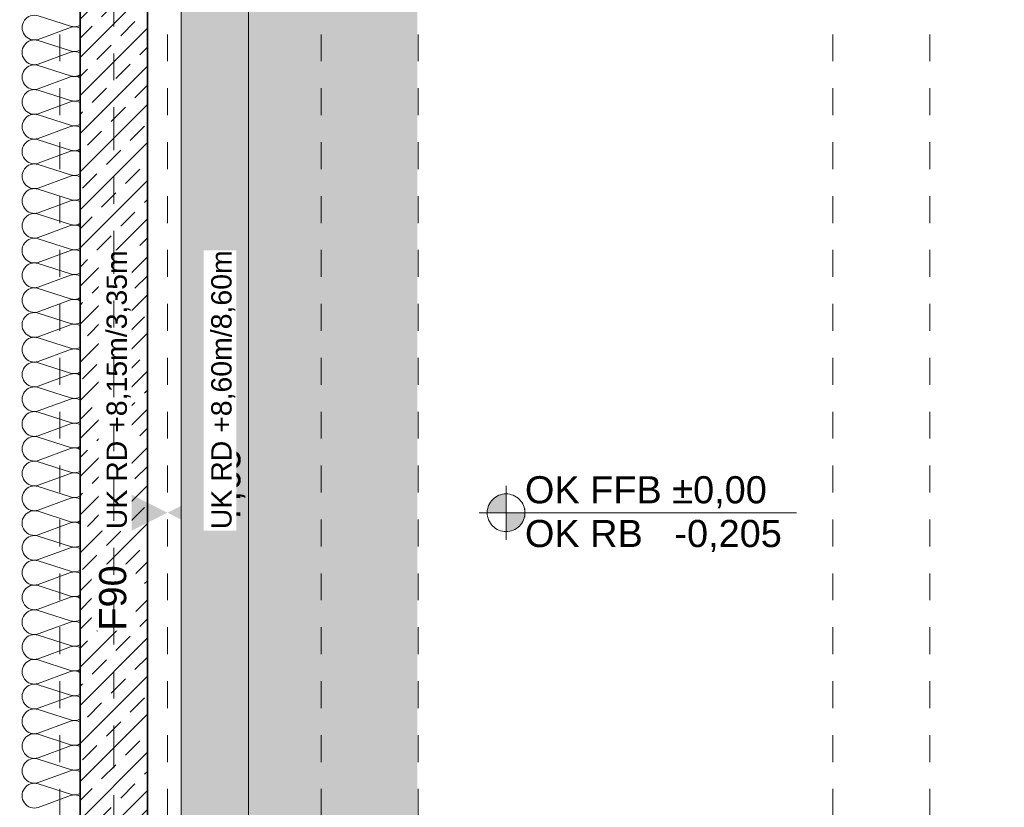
# Model space of a CAD drawing. Header units: metres. Extents: x -180 to 4, y -49 to 6.
# Tile 51 of 256: x -160.57 to -156.91, y -36.41 to -33.49. Entities that reach past the tile are written whole.
import ezdxf

# ---------------------------------------------------------------- set-up
doc = ezdxf.new("R2010")
doc.units = ezdxf.units.M
doc.header["$LTSCALE"] = 0.05
doc.header["$PDMODE"] = 1
doc.header["$PDSIZE"] = -2
for name, pattern in [('Linienart-20', [2.116531, 1.058062, -1.058469]), ('Linienart-34', [4.233, 2.116, -2.117]), ('Linienart-53', [5.291531, 3.175, -1.058062, 0.352704, -0.705764])]:
    doc.linetypes.add(name, pattern=pattern)
doc.layers.get('0').update_dxf_attribs({"lineweight": 25})
for name, color, linetype, lineweight, true_color in [('30 -33 Aussenwände- 7 Fassade_ Elemente', 7, 'Continuous', 9, 0x00aacc), ('30 -34 Innenwände- 1 tragend', 7, 'Continuous', 13, 0xdd0806), ('30 -35 Decken- 1 Konstruktion-Träger- Stahlbeton', 7, 'Continuous', 13, 0x33aa00), ('70 -73 Bauteildarst.- 3 verdeckt 0.35', 4, 'Linienart-34', 35, 0x00ffff), ('70 -76 Bemaßung- 2 Allgemein', 7, 'Continuous', 5, 0x6666cc)]:
    doc.layers.add(name, color=color, linetype=linetype, lineweight=lineweight, true_color=true_color)
for name, color, linetype, lineweight in [('70 -71 Achsen- 1 Gebäudeachsen', 7, 'Linienart-53', 18), ('70 -72 Beschriftung- 5 Höhenkoten', 7, 'Continuous', 15), ('70 -72 Beschriftung-14 Schatten', 7, 'Continuous', 5), ('70 -73 Bauteildarst.- 1 Ansicht 0.15', 7, 'Continuous', 15), ('70 -75 Raumstempel- 3 Wandstempel', 7, 'Continuous', 50), ('Keine', 7, 'Continuous', 9)]:
    doc.layers.add(name, color=color, linetype=linetype, lineweight=lineweight)
doc.styles.add('Arial', font='arial.ttf')
doc.dimstyles.new('k+k 1_50', dxfattribs={"dimtxt": 0.100689, "dimasz": 0.05302, "dimexe": 0.05, "dimexo": 0.15, "dimgap": 0.01, "dimtad": 1, "dimdec": 3, "dimtxsty": 'Arial', "dimblk": 'VW_SLASH', "dimblk1": 'VW_SLASH', "dimblk2": 'VW_SLASH', "dimcen": 0, "dimdle": 0.05, "dimadec": 3, "dimazin": 0, "dimtfac": 0.75, "dimtdec": 3, "dimtix": 1, "dimtmove": 0, "dimatfit": 0, "dimldrblk": 'VW_SLASH-1', "dimfxl": 0.125, "dimfxlon": 1, "dimfrac": 2, "dimtolj": 1, "dimarcsym": 0})

# ---------------------------------------------------------------- blocks, each defined once
blk = doc.blocks.new('Gruppe-971')
at = {"layer": '30 -33 Aussenwände- 7 Fassade_ Elemente', "lineweight": 9, "transparency": 33554687, "flags": 128}
blk.add_lwpolyline([(0.0865, -8.7644, -1.372995), (0.0865, -8.677), (0.2065, -8.7214, 1.372583), (0.2065, -8.6339), (0.0865, -8.6725, -1.372995), (0.0865, -8.5851), (0.2065, -8.6294, 1.372583), (0.2065, -8.542), (0.0865, -8.5806, -1.372995), (0.0865, -8.4931), (0.2065, -8.5375, 1.372583), (0.2065, -8.4501), (0.0865, -8.4886, -1.372995), (0.0865, -8.4012), (0.2065, -8.4456, 1.372583), (0.2065, -8.3581), (0.0865, -8.3967, -1.372995), (0.0865, -8.3093), (0.2065, -8.3536, 1.372583), (0.2065, -8.2662), (0.0865, -8.3048, -1.372995), (0.0865, -8.2174), (0.2065, -8.2617, 1.372583), (0.2065, -8.1743), (0.0865, -8.2129, -1.372995), (0.0865, -8.1254), (0.2065, -8.1698, 1.372583), (0.2065, -8.0824), (0.0865, -8.1209, -1.372995), (0.0865, -8.0335), (0.2065, -8.0779, 1.372583), (0.2065, -7.9904), (0.0865, -8.029, -1.372995), (0.0865, -7.9416), (0.2065, -7.9859, 1.372583), (0.2065, -7.8985), (0.0865, -7.9371, -1.372995), (0.0865, -7.8497), (0.2065, -7.894, 1.372583), (0.2065, -7.8066), (0.0865, -7.8452, -1.372995), (0.0865, -7.7577), (0.2065, -7.8021, 1.372583), (0.2065, -7.7147), (0.0865, -7.7532, -1.372995), (0.0865, -7.6658), (0.2065, -7.7102, 1.372583), (0.2065, -7.6227), (0.0865, -7.6613, -1.372995), (0.0865, -7.5739), (0.2065, -7.6182, 1.372583), (0.2065, -7.5308), (0.0865, -7.5694, -1.372995), (0.0865, -7.482), (0.2065, -7.5263, 1.372583), (0.2065, -7.4389), (0.0865, -7.4775, -1.372995), (0.0865, -7.39), (0.2065, -7.4344, 1.372583), (0.2065, -7.347), (0.0865, -7.3855, -1.372995), (0.0865, -7.2981), (0.2065, -7.3425, 1.372583), (0.2065, -7.255), (0.0865, -7.2936, -1.372995), (0.0865, -7.2062), (0.2065, -7.2505, 1.372583), (0.2065, -7.1631), (0.0865, -7.2017, -1.372995), (0.0865, -7.1142), (0.2065, -7.1586, 1.372583), (0.2065, -7.0712), (0.0865, -7.1097, -1.372995), (0.0865, -7.0223), (0.2065, -7.0667, 1.372583), (0.2065, -6.9793), (0.0865, -7.0178, -1.372995), (0.0865, -6.9304), (0.2065, -6.9748, 1.372583), (0.2065, -6.8873), (0.0865, -6.9259, -1.372995), (0.0865, -6.8385), (0.2065, -6.8828, 1.372583), (0.2065, -6.7954), (0.0865, -6.834, -1.372995), (0.0865, -6.7465), (0.2065, -6.7909, 1.372583), (0.2065, -6.7035), (0.0865, -6.742, -1.372995), (0.0865, -6.6546), (0.2065, -6.699, 1.372583), (0.2065, -6.6115), (0.0865, -6.6501, -1.372995), (0.0865, -6.5627), (0.2065, -6.607, 1.372583), (0.2065, -6.5196), (0.0865, -6.5582, -1.372995), (0.0865, -6.4708), (0.2065, -6.5151, 1.372583), (0.2065, -6.4277), (0.0865, -6.4663, -1.372995), (0.0865, -6.3788), (0.2065, -6.4232, 1.372583), (0.2065, -6.3358), (0.0865, -6.3743, -1.372995), (0.0865, -6.2869), (0.2065, -6.3313, 1.372583), (0.2065, -6.2438), (0.0865, -6.2824, -1.372995), (0.0865, -6.195), (0.2065, -6.2393, 1.372583), (0.2065, -6.1519), (0.0865, -6.1905, -1.372995), (0.0865, -6.1031), (0.2065, -6.1474, 1.372583), (0.2065, -6.06), (0.0865, -6.0986, -1.372995), (0.0865, -6.0111), (0.2065, -6.0555, 1.372583), (0.2065, -5.9681), (0.0865, -6.0066, -1.372995), (0.0865, -5.9192), (0.2065, -5.9636, 1.372583), (0.2065, -5.8761), (0.0865, -5.9147, -1.372995), (0.0865, -5.8273), (0.2065, -5.8716, 1.372583), (0.2065, -5.7842), (0.0865, -5.8228, -1.372995), (0.0865, -5.7353)], format="xyb", dxfattribs=at)
blk = doc.blocks.new('Gruppe-972')
at = {"layer": '30 -33 Aussenwände- 7 Fassade_ Elemente', "transparency": 33554687}
blk.add_blockref('Gruppe-971', (0, 0), dxfattribs=at)
blk = doc.blocks.new('Dämmung-63')
at = {"layer": '30 -33 Aussenwände- 7 Fassade_ Elemente', "color": 7, "transparency": 33554687}
blk.add_blockref('Gruppe-972', (0, 0), dxfattribs=at)
at = {"layer": '30 -33 Aussenwände- 7 Fassade_ Elemente', "color": 0, "flags": 1}
for tag in ['prm0_value', 'prm1_value', 'prm2_value', 'prm3_value', 'prm4_value', 'prm5_value', 'prm6_value', 'IFC_UUID', 'instanceID', 'prm0_name', 'prm0_type', 'prm1_name', 'prm1_type', 'prm2_name', 'prm2_type', 'prm3_name', 'prm3_type', 'prm4_name', 'prm4_type', 'prm5_name', 'prm5_type', 'prm6_name', 'prm6_type']:
    blk.add_attdef(tag, (-160.5718, -39.222), '', height=0.00018, dxfattribs=at)
blk = doc.blocks.new('Gruppe-979')
at = {"color": 255}
blk.add_wipeout([(-160.818, -31.197), (-160.818, -39.447), (-160.021, -39.447), (-160.021, -31.197)], dxfattribs=at).dxf.layer = '30 -33 Aussenwände- 7 Fassade_ Elemente'
blk.add_wipeout([(-160.576, -31.422), (-160.228, -31.422), (-160.228, -39.222), (-160.576, -39.222), (-160.576, -39.377), (-160.818, -39.377), (-160.818, -31.262), (-160.576, -31.262)], dxfattribs=at).dxf.layer = '30 -33 Aussenwände- 7 Fassade_ Elemente'
at = {"layer": '30 -33 Aussenwände- 7 Fassade_ Elemente', "flags": 128}
blk.add_lwpolyline([(-160.576, -31.422), (-160.228, -31.422), (-160.228, -39.222), (-160.576, -39.222), (-160.576, -39.377), (-160.818, -39.377), (-160.818, -31.262), (-160.576, -31.262)], close=True, dxfattribs=at)
at = {"color": 255, "lineweight": 25}
blk.add_wipeout([(-160.576, -31.197), (-160.576, -39.447), (-160.461, -39.447), (-160.461, -39.222), (-160.303, -39.222), (-160.303, -31.422), (-160.461, -31.422), (-160.461, -31.197)], dxfattribs=at).dxf.layer = '30 -33 Aussenwände- 7 Fassade_ Elemente'
at = {"layer": '30 -33 Aussenwände- 7 Fassade_ Elemente', "lineweight": 25, "flags": 128}
blk.add_lwpolyline([(-160.461, -39.447), (-160.461, -39.222), (-160.303, -39.222), (-160.303, -31.422), (-160.461, -31.422), (-160.461, -31.197)], dxfattribs=at)
at = {"layer": '30 -33 Aussenwände- 7 Fassade_ Elemente', "xscale": -1}
blk.add_blockref('Dämmung-63', (-160.2945, -27.694), dxfattribs=at)
blk = doc.blocks.new('Gruppe-12183')
at = {"layer": '30 -35 Decken- 1 Konstruktion-Träger- Stahlbeton', "color": 7, "linetype": 'Linienart-20', "lineweight": 13, "transparency": 33554687}
for p, q in [((-160.421, -39.047), (-160.421, -11.897)), ((-160.021, -39.047), (-160.021, -11.897))]:
    blk.add_line(p, q, dxfattribs=at)
at = {"layer": '30 -35 Decken- 1 Konstruktion-Träger- Stahlbeton', "color": 0, "flags": 1}
for tag in ['IFC_UUID', 'instanceID']:
    blk.add_attdef(tag, (-160.421, -39.047), '', height=0.00018, dxfattribs=at)
blk = doc.blocks.new('Gruppe-12220')
at = {"layer": '30 -35 Decken- 1 Konstruktion-Träger- Stahlbeton', "color": 7, "linetype": 'Linienart-20', "lineweight": 13, "transparency": 33554687}
for p, q in [((-157.551, -39.247), (-157.551, -11.897)), ((-157.191, -39.247), (-157.191, -11.897))]:
    blk.add_line(p, q, dxfattribs=at)
at = {"layer": '30 -35 Decken- 1 Konstruktion-Träger- Stahlbeton', "color": 0, "flags": 1}
for tag in ['IFC_UUID', 'instanceID']:
    blk.add_attdef(tag, (-157.551, -39.247), '', height=0.00018, dxfattribs=at)
blk = doc.blocks.new('Gruppe-12223')
at = {"layer": '30 -35 Decken- 1 Konstruktion-Träger- Stahlbeton', "color": 7, "linetype": 'Linienart-20', "lineweight": 13, "transparency": 33554687}
for p, q in [((-159.451, -39.247), (-159.451, -11.897)), ((-159.091, -39.247), (-159.091, -11.897))]:
    blk.add_line(p, q, dxfattribs=at)
at = {"layer": '30 -35 Decken- 1 Konstruktion-Träger- Stahlbeton', "color": 0, "flags": 1}
for tag in ['IFC_UUID', 'instanceID']:
    blk.add_attdef(tag, (-159.451, -39.247), '', height=0.00018, dxfattribs=at)
blk = doc.blocks.new('_01-OG1_Tragwerk (2D)')
at = {"layer": '30 -33 Aussenwände- 7 Fassade_ Elemente', "color": 7}
blk.add_blockref('Gruppe-979', (0, 0), dxfattribs=at)
at = {"layer": '30 -35 Decken- 1 Konstruktion-Träger- Stahlbeton'}
for name in ['Gruppe-12223', 'Gruppe-12220']:
    blk.add_blockref(name, (0, 0), dxfattribs=at)
at = {"color": 255, "lineweight": 5, "transparency": 33554687}
blk.add_wipeout([(-160.096, -39.047), (-160.346, -39.047), (-160.346, -31.397), (-160.096, -31.397)], dxfattribs=at).dxf.layer = '30 -34 Innenwände- 1 tragend'
at = {"layer": '30 -34 Innenwände- 1 tragend', "linetype": 'Continuous', "lineweight": 9, "transparency": 33554687}
h = blk.add_hatch(dxfattribs=at)
h.set_pattern_fill('Stahlbeton1 1mm SRF', style=0, pattern_type=2)
h.set_pattern_definition([(45, (0, 0), (0.07071068, -0.07071068), []), (45, (0.03536, -0.03536), (0.07071068, -0.07071068), [0.075, -0.05])])
h.paths.add_polyline_path([(-160.096, -39.047), (-160.346, -39.047), (-160.346, -31.397), (-160.096, -31.397)])
at = {"color": 255, "lineweight": 5, "transparency": 33554687}
blk.add_wipeout([(-160.346, -39.047), (-160.096, -39.047), (-160.096, -31.397), (-160.346, -31.397)], dxfattribs=at).dxf.layer = '30 -34 Innenwände- 1 tragend'
at = {"layer": '30 -34 Innenwände- 1 tragend', "linetype": 'Continuous', "lineweight": 9, "transparency": 33554687}
h = blk.add_hatch(dxfattribs=at)
h.set_pattern_fill('Stahlbeton1  SRF', style=0, pattern_type=2)
h.set_pattern_definition([(45, (0, 0), (0.07071068, -0.07071068), []), (45, (0.03536, -0.03536), (0.07071068, -0.07071068), [0.075, -0.05])])
h.paths.add_polyline_path([(-160.346, -39.047), (-160.096, -39.047), (-160.096, -31.397), (-160.346, -31.397)])
at = {"layer": '30 -34 Innenwände- 1 tragend', "color": 7, "linetype": 'Continuous', "lineweight": 35, "transparency": 33554687}
for p, q in [((-160.346, -39.047), (-160.346, -31.397)), ((-160.096, -39.047), (-160.096, -31.397))]:
    blk.add_line(p, q, dxfattribs=at)
at = {"layer": '30 -34 Innenwände- 1 tragend', "transparency": 33554687}
for p, q in [((-160.346, -39.047), (-160.346, -31.397)), ((-160.096, -39.047), (-160.096, -31.397))]:
    blk.add_line(p, q, dxfattribs=at)
at = {"layer": '30 -35 Decken- 1 Konstruktion-Träger- Stahlbeton', "transparency": 33554687}
blk.add_blockref('Gruppe-12183', (0, 0), dxfattribs=at)
blk = doc.blocks.new('_OG1_2D (2D)')
at = {"layer": '70 -72 Beschriftung-14 Schatten', "linetype": 'Continuous', "lineweight": 0}
blk.add_hatch(color=7, dxfattribs=at).paths.add_polyline_path([(-159.97099996, -11.94704198), (-159.09413416, -11.94704198), (-159.09413416, -37.57385778), (-99.54599996, -37.57385778), (-99.54599996, -39.04704198), (-159.97099996, -39.04704198)])
at = {"layer": '70 -73 Bauteildarst.- 1 Ansicht 0.15', "flags": 128}
blk.add_lwpolyline([(-159.97099996, -11.94704198), (-99.54599996, -11.94704198), (-99.54599996, -39.04704198), (-159.97099996, -39.04704198)], close=True, dxfattribs=at)
blk = doc.blocks.new('VW_SLASH')
at = {"color": 0, "linetype": 'ByBlock', "lineweight": -2, "transparency": 16777216}
blk.add_line((0.943, 0), (-1, 0), dxfattribs=at)
at = {"color": 0, "lineweight": 20, "transparency": 16777216, "flags": 128}
blk.add_lwpolyline([(0.5, 0.5), (-0.5, -0.5)], dxfattribs=at)
blk = doc.blocks.new('*D18801')
at = {"layer": '70 -76 Bemaßung- 2 Allgemein', "color": 0, "lineweight": -2}
for p, q in [((-159.846, -31.397), (-159.671, -31.397)), ((-159.721, -31.4501), (-159.721, -38.994)), ((-159.846, -39.047), (-159.671, -39.047))]:
    blk.add_line(p, q, dxfattribs=at)
at = {"layer": 'Defpoints', "color": 0}
for p in [(-160.021, -31.397), (-160.021, -39.047), (-159.721, -39.047)]:
    blk.add_point(p, dxfattribs=at)
at = {"layer": '70 -76 Bemaßung- 2 Allgemein', "color": 0, "lineweight": -2, "xscale": 0.05302001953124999, "yscale": 0.05302001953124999, "zscale": 0.05302001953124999}
for p, rotation in [((-159.721, -31.397), 90.00000000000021), ((-159.721, -39.047), 270.0000000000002)]:
    blk.add_blockref('VW_SLASH', p, dxfattribs=dict(at, rotation=rotation))
at = {"layer": '70 -76 Bemaßung- 2 Allgemein', "color": 0, "insert": (-159.7915, -35.222), "char_height": 0.10069, "attachment_point": 5, "rotation": 90, "style": 'Arial'}
blk.add_mtext('\\A1;7,65', dxfattribs=at)
blk = doc.blocks.new('VW_SLASH-1')
at = {"color": 0, "linetype": 'ByBlock', "lineweight": -2, "transparency": 16777216}
blk.add_line((0.943, 0), (-1, 0), dxfattribs=at)
at = {"color": 0, "lineweight": 5, "transparency": 16777216, "flags": 128}
blk.add_lwpolyline([(0.5, 0.5), (-0.5, -0.5)], dxfattribs=at)
blk = doc.blocks.new('Gruppe-15611')
at = {"layer": '70 -72 Beschriftung- 5 Höhenkoten', "linetype": 'Continuous', "lineweight": 0}
h = blk.add_hatch(color=7, dxfattribs=at)
edge = h.paths.add_edge_path()
edge.add_arc((-158.7643, -35.322), 0.07, 90, 180)
edge.add_line((-158.8343, -35.322), (-158.7643, -35.322))
edge.add_line((-158.7643, -35.322), (-158.7643, -35.252))
at = {"layer": '70 -72 Beschriftung- 5 Höhenkoten'}
blk.add_line((-158.7643, -35.422), (-158.7643, -35.222), dxfattribs=at)
at = {"layer": '70 -72 Beschriftung- 5 Höhenkoten', "flags": 128}
for points in [[(-158.7643, -35.252, 0.414214), (-158.8343, -35.322), (-158.7643, -35.322)], [(-158.8343, -35.322, 0.414214), (-158.7643, -35.392), (-158.7643, -35.322)]]:
    blk.add_lwpolyline(points, format="xyb", close=True, dxfattribs=at)
at = {"color": 255, "linetype": 'Continuous'}
blk.add_wipeout([(-158.6943, -35.322), (-157.7906, -35.322), (-157.7906, -35.1598), (-158.6943, -35.1598)], dxfattribs=at).dxf.layer = '70 -72 Beschriftung- 5 Höhenkoten'
at = {"layer": '70 -72 Beschriftung- 5 Höhenkoten', "insert": (-158.6943, -35.1864), "char_height": 0.100689, "attachment_point": 1, "line_spacing_factor": 0.96878, "style": 'Arial'}
blk.add_mtext('OK FFB ±0,00', dxfattribs=at)
at = {"color": 255, "linetype": 'Continuous'}
blk.add_wipeout([(-158.6943, -35.4843), (-157.7347, -35.4843), (-157.7347, -35.322), (-158.6943, -35.322)], dxfattribs=at).dxf.layer = '70 -72 Beschriftung- 5 Höhenkoten'
at = {"layer": '70 -72 Beschriftung- 5 Höhenkoten', "linetype": 'Continuous', "lineweight": 0}
h = blk.add_hatch(color=7, dxfattribs=at)
edge = h.paths.add_edge_path()
edge.add_arc((-158.7643, -35.322), 0.07, 270, 360)
edge.add_line((-158.6943, -35.322), (-158.7643, -35.322))
edge.add_line((-158.7643, -35.322), (-158.7643, -35.392))
at = {"layer": '70 -72 Beschriftung- 5 Höhenkoten'}
blk.add_line((-158.8643, -35.322), (-157.6867, -35.322), dxfattribs=at)
at = {"layer": '70 -72 Beschriftung- 5 Höhenkoten', "flags": 128}
for points in [[(-158.6943, -35.322, 0.414214), (-158.7643, -35.252), (-158.7643, -35.322)], [(-158.7643, -35.392, 0.414214), (-158.6943, -35.322), (-158.7643, -35.322)]]:
    blk.add_lwpolyline(points, format="xyb", close=True, dxfattribs=at)
at = {"layer": '70 -72 Beschriftung- 5 Höhenkoten', "insert": (-158.6943, -35.3487), "char_height": 0.100689, "attachment_point": 1, "line_spacing_factor": 0.96878, "style": 'Arial'}
blk.add_mtext('OK RB   -0,205', dxfattribs=at)
blk = doc.blocks.new('Gruppe-16258')
at = {"layer": '70 -76 Bemaßung- 2 Allgemein', "color": 7, "linetype": 'Continuous'}
blk.add_solid([(-160.1545, -35.3886), (-160.021, -35.322), (-160.1544, -35.2551)], dxfattribs=at)
at = {"color": 255}
blk.add_wipeout([(-160.1545, -35.3886), (-160.1545, -34.3483), (-160.2762, -34.3483), (-160.2762, -35.3886)], dxfattribs=at).dxf.layer = '70 -76 Bemaßung- 2 Allgemein'
at = {"layer": '70 -76 Bemaßung- 2 Allgemein', "insert": (-160.158, -34.3483), "char_height": 0.075516, "attachment_point": 9, "rotation": 90, "line_spacing_factor": 0.973705, "style": 'Arial'}
blk.add_mtext('UK RD +8,15m/3,35m', dxfattribs=at)
blk = doc.blocks.new('Gruppe-16259')
at = {"layer": '70 -76 Bemaßung- 2 Allgemein', "color": 7, "linetype": 'Continuous'}
blk.add_solid([(-159.8875, -35.3886), (-160.021, -35.322), (-159.8876, -35.2551)], dxfattribs=at)
at = {"color": 255}
blk.add_wipeout([(-159.7658, -35.3886), (-159.7658, -34.3483), (-159.8875, -34.3483), (-159.8875, -35.3886)], dxfattribs=at).dxf.layer = '70 -76 Bemaßung- 2 Allgemein'
at = {"layer": '70 -76 Bemaßung- 2 Allgemein', "insert": (-159.7693, -34.3483), "char_height": 0.075516, "attachment_point": 9, "rotation": 90, "line_spacing_factor": 0.973705, "style": 'Arial'}
blk.add_mtext('UK RD +8,60m/8,60m', dxfattribs=at)
blk = doc.blocks.new('Gruppe-16320')
at = {"layer": '70 -73 Bauteildarst.- 3 verdeckt 0.35'}
blk.add_blockref('Gruppe-16258', (0, 0), dxfattribs=at)
blk.add_blockref('Gruppe-16259', (0, 0), dxfattribs=at)
blk = doc.blocks.new('Gruppe-16411')
at = {"color": 255}
blk.add_wipeout([(-160.1399, -35.7594), (-160.1399, -35.5134), (-160.3021, -35.5134), (-160.3021, -35.7594)], dxfattribs=at).dxf.layer = '70 -75 Raumstempel- 3 Wandstempel'
at = {"layer": '70 -75 Raumstempel- 3 Wandstempel', "insert": (-160.2751, -35.7594), "char_height": 0.10069, "attachment_point": 1, "rotation": 90, "line_spacing_factor": 0.970891, "style": 'Arial'}
blk.add_mtext('F90', dxfattribs=at)
blk = doc.blocks.new('_Achsen (3D)')
at = {"layer": '70 -71 Achsen- 1 Gebäudeachsen', "transparency": 33554687}
blk.add_line((-160.221, 3.8), (-160.221, -46.172), dxfattribs=at)
blk = doc.blocks.new('Gruppe-15560')
at = {"layer": '70 -76 Bemaßung- 2 Allgemein'}
dim = blk.add_aligned_dim(p1=(-160.021, -31.397), p2=(-160.021, -39.047), distance=0.3, text='7,65', dimstyle='k+k 1_50', override={"dimtxt": 0.100689, "dimgap": 0.01, "dimpost": '<>', "dimtxsty": 'Arial', "dimtmove": 2}, dxfattribs=at)
dim.commit()
dim.dimension.update_dxf_attribs({"geometry": '*D18801', "text_midpoint": (-159.7915, -35.222)})
blk = doc.blocks.new('_OG1_2D Bemaßung_ Beschriftung (2D)')
at = {"layer": '70 -72 Beschriftung- 5 Höhenkoten', "color": 7}
blk.add_blockref('Gruppe-15611', (0, 0), dxfattribs=at)
at = {"layer": '70 -76 Bemaßung- 2 Allgemein'}
blk.add_blockref('Gruppe-15560', (0, 0), dxfattribs=at)
at = {"layer": '30 -35 Decken- 1 Konstruktion-Träger- Stahlbeton', "color": 7}
blk.add_blockref('Gruppe-16320', (0, 0), dxfattribs=at)
at = {"layer": '70 -75 Raumstempel- 3 Wandstempel', "color": 7}
blk.add_blockref('Gruppe-16411', (0, 0), dxfattribs=at)

msp = doc.modelspace()

# ---------------------------------------------------------------- block references
at = {"layer": 'Keine', "color": 1}
msp.add_blockref('_01-OG1_Tragwerk (2D)', (0, 0), dxfattribs=at)

# ---------------------------------------------------------------- next in the draw order: block references
msp.add_blockref('_OG1_2D (2D)', (0, 0), dxfattribs=at)

# ---------------------------------------------------------------- next in the draw order: block references
msp.add_blockref('_OG1_2D Bemaßung_ Beschriftung (2D)', (0, 0), dxfattribs=at)

# ---------------------------------------------------------------- next in the draw order: block references
msp.add_blockref('_Achsen (3D)', (0, 0), dxfattribs=at)

doc.saveas('drawing.dxf')
